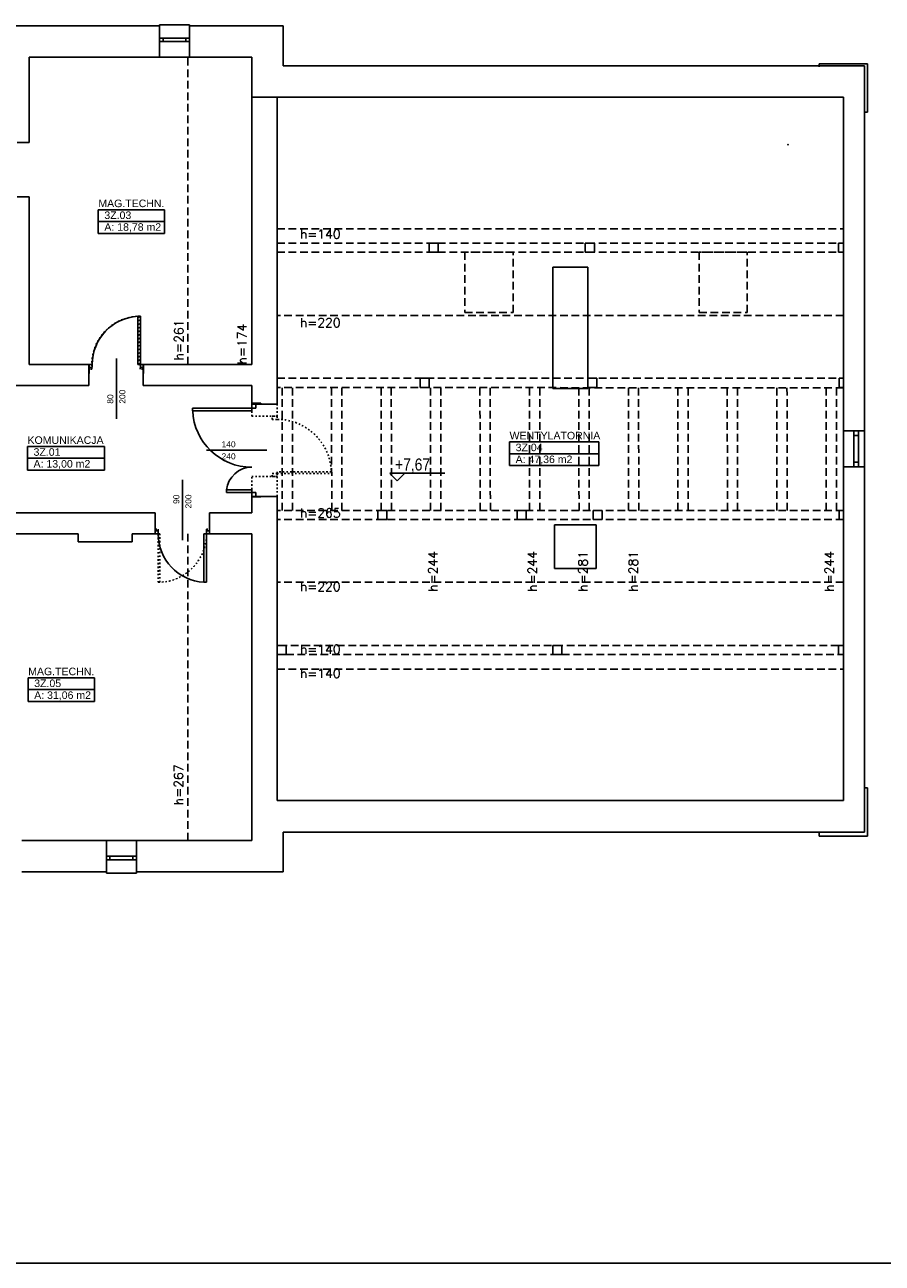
# Model space of a CAD drawing. Header units: inches. Extents: x 18535 to 24863, y 1480 to 5771.
# Tile 10 of 11: x 22434 to 23856, y 1480 to 3533. Entities that reach past the tile are written whole.
import ezdxf
from ezdxf.enums import TextEntityAlignment as Align

# ---------------------------------------------------------------- set-up
doc = ezdxf.new("R2010")
doc.units = ezdxf.units.IN
doc.header["$MEASUREMENT"] = 0
doc.linetypes.add('DASHED', pattern=[19.05, 12.7, -6.35])
doc.linetypes.add('Przerywana', pattern=[6, 2.5, -3.5])
for name, color, linetype in [('_T opisy', 7, 'Continuous'), ('_T sciany', 7, 'Continuous'), ('AA_OPIS_009', 7, 'Continuous'), ('AA_PRZ SCIANY ISTNIEJĄCE', 7, 'Continuous'), ('AA_PRZ_SCIANY_030', 7, 'Continuous'), ('AA_PRZERYWANE', 7, 'Continuous'), ('AA_STOLARKA DRZW_009', 7, 'Continuous'), ('AA_WIDOK_009', 7, 'Continuous'), ('ArchiCAD', 7, 'Continuous'), ('Window-Door Markers', 7, 'Continuous')]:
    doc.layers.add(name, color=color, linetype=linetype)
doc.styles.add('GENERATED_STYLE_1', font='txt')
doc.styles.add('GENERATED_STYLE_2', font='arial.ttf')
doc.styles.add('GENERATED_STYLE_6', font='romans.shx')
doc.styles.add('GENERATED_STYLE_7', font='txt')
doc.styles.get("Standard").update_dxf_attribs({"font": 'txt', "bigfont": 'BIGFONT.SHX'})

# ---------------------------------------------------------------- blocks, each defined once
blk = doc.blocks.new('MAG.TECHN._3Z.05_126', base_point=(22494.5, 2440.4))
at = {"layer": '_T sciany', "color": 160, "linetype": 'Continuous'}
for p, q in [((22439.7, 2450.2), (22439.7, 2411)), ((22439.7, 2450.2), (22549.4, 2450.2)), ((22549.4, 2450.2), (22549.4, 2411)), ((22439.7, 2430.6), (22549.4, 2430.6)), ((22439.7, 2411), (22549.4, 2411))]:
    blk.add_line(p, q, dxfattribs=at)
at = {"color": 0}
for tag in ['floor_f', 'ROOM_PERIM', 'ROOM_WALLS_SURF', 'ROOM_DOORS_SURF', 'ROOM_WINDS_SURF', 'ROOM_BASELEV', 'ROOM_HEIGHT', 'ROOM_NET_AREA', 'ROOM_REDUCED_AREA', 'ROOM_CALC_AREA', 'ROOM_VOLUME']:
    blk.add_attdef(tag, text='', height=200, dxfattribs=at).set_placement((22494.5, 2383.3), align=Align.BOTTOM_LEFT)
at = {"layer": '_T sciany', "color": 160, "style": 'GENERATED_STYLE_2'}
for tag, p in [('ROOM_NAME', (22439.7, 2467)), ('ROOM_NUMBER', (22449.7, 2447.4)), ('ROOM_AREA', (22449.7, 2427.7))]:
    blk.add_attdef(tag, text='', height=12.5, dxfattribs=at).set_placement(p, align=Align.TOP_LEFT)
blk = doc.blocks.new('MAG.TECHN._3Z.03_127', base_point=(22610.8, 3216.2))
at = {"layer": '_T sciany', "color": 160, "linetype": 'Continuous'}
for p, q in [((22556, 3226.1), (22556, 3186.8)), ((22556, 3226.1), (22665.6, 3226.1)), ((22665.6, 3226.1), (22665.6, 3186.8)), ((22556, 3206.4), (22665.6, 3206.4)), ((22556, 3186.8), (22665.6, 3186.8))]:
    blk.add_line(p, q, dxfattribs=at)
at = {"color": 0}
for tag in ['floor_f', 'ROOM_PERIM', 'ROOM_WALLS_SURF', 'ROOM_DOORS_SURF', 'ROOM_WINDS_SURF', 'ROOM_BASELEV', 'ROOM_HEIGHT', 'ROOM_NET_AREA', 'ROOM_REDUCED_AREA', 'ROOM_CALC_AREA', 'ROOM_VOLUME']:
    blk.add_attdef(tag, text='', height=200, dxfattribs=at).set_placement((22610.8, 3159.1), align=Align.BOTTOM_LEFT)
at = {"layer": '_T sciany', "color": 160, "style": 'GENERATED_STYLE_2'}
for tag, p in [('ROOM_NAME', (22556, 3242.8)), ('ROOM_NUMBER', (22566, 3223.2)), ('ROOM_AREA', (22566, 3203.6))]:
    blk.add_attdef(tag, text='', height=12.5, dxfattribs=at).set_placement(p, align=Align.TOP_LEFT)
blk = doc.blocks.new('WENTYLATORNIA_3Z.04_129', base_point=(23311.8, 2831.3))
at = {"layer": '_T sciany', "color": 160, "linetype": 'Continuous'}
for p, q in [((23237.8, 2841.1), (23237.8, 2801.9)), ((23237.8, 2841.1), (23385.8, 2841.1)), ((23385.8, 2841.1), (23385.8, 2801.9)), ((23237.8, 2821.5), (23385.8, 2821.5)), ((23237.8, 2801.9), (23385.8, 2801.9))]:
    blk.add_line(p, q, dxfattribs=at)
at = {"color": 0}
for tag in ['floor_f', 'ROOM_PERIM', 'ROOM_WALLS_SURF', 'ROOM_DOORS_SURF', 'ROOM_WINDS_SURF', 'ROOM_BASELEV', 'ROOM_HEIGHT', 'ROOM_NET_AREA', 'ROOM_REDUCED_AREA', 'ROOM_CALC_AREA', 'ROOM_VOLUME']:
    blk.add_attdef(tag, text='', height=200, dxfattribs=at).set_placement((23311.8, 2774.2), align=Align.BOTTOM_LEFT)
at = {"layer": '_T sciany', "color": 160, "style": 'GENERATED_STYLE_2'}
for tag, p in [('ROOM_NAME', (23237.8, 2857.9)), ('ROOM_NUMBER', (23247.8, 2838.3)), ('ROOM_AREA', (23247.8, 2818.6))]:
    blk.add_attdef(tag, text='', height=12.5, dxfattribs=at).set_placement(p, align=Align.TOP_LEFT)
blk = doc.blocks.new('KOMUNIKACJA_3Z.01_130', base_point=(22502.3, 2823.8))
at = {"layer": '_T sciany', "color": 160, "linetype": 'Continuous'}
for p, q in [((22438.6, 2833.6), (22438.6, 2794.3)), ((22438.6, 2833.6), (22566.1, 2833.6)), ((22566.1, 2833.6), (22566.1, 2794.3)), ((22438.6, 2814), (22566.1, 2814)), ((22438.6, 2794.3), (22566.1, 2794.3))]:
    blk.add_line(p, q, dxfattribs=at)
at = {"color": 0}
for tag in ['floor_f', 'ROOM_PERIM', 'ROOM_WALLS_SURF', 'ROOM_DOORS_SURF', 'ROOM_WINDS_SURF', 'ROOM_BASELEV', 'ROOM_HEIGHT', 'ROOM_NET_AREA', 'ROOM_REDUCED_AREA', 'ROOM_CALC_AREA', 'ROOM_VOLUME']:
    blk.add_attdef(tag, text='', height=200, dxfattribs=at).set_placement((22502.3, 2766.6), align=Align.BOTTOM_LEFT)
at = {"layer": '_T sciany', "color": 160, "style": 'GENERATED_STYLE_2'}
for tag, p in [('ROOM_NAME', (22438.6, 2850.4)), ('ROOM_NUMBER', (22448.6, 2830.7)), ('ROOM_AREA', (22448.6, 2811.1))]:
    blk.add_attdef(tag, text='', height=12.5, dxfattribs=at).set_placement(p, align=Align.TOP_LEFT)
blk = doc.blocks.new('D1 65_369')
at = {"color": 140, "linetype": 'Continuous'}
for p, q in [((40, 80), (35.555, 80)), ((35.555, 0), (35.555, 80)), ((40, 0), (40, 80)), ((-45, 0), (-40, 0)), ((-45, -5), (-45, 0)), ((-40, 0), (-40, -5)), ((40, 0), (35.555, 0)), ((45, 0), (40, 0)), ((40, 0), (40, -5)), ((45, -5), (45, 0)), ((-40, -5), (-45, -5)), ((40, -5), (45, -5))]:
    blk.add_line(p, q, dxfattribs=at)
blk.add_arc((40, 0), 80, 93.180227, 180, dxfattribs=at)
blk = doc.blocks.new('Window-Door Marker - 70_94')
at = {"layer": 'ArchiCAD', "color": 0, "linetype": 'Continuous'}
blk.add_line((0, -90), (0, 10), dxfattribs=at)
blk = doc.blocks.new('WALL_633', base_point=(22540.9, 2969.5))
at = {"layer": '_T sciany', "color": 5, "linetype": 'Continuous'}
for p, q in [((22540.9, 2969.5), (22540.9, 2954.5)), ((22630.9, 2954.5), (22630.9, 2969.5))]:
    blk.add_line(p, q, dxfattribs=at)
at = {"layer": '_T sciany'}
blk.add_blockref('D1 65_369', (22585.9, 2969.5), dxfattribs=at)
at = {"layer": 'Window-Door Markers', "color": 140}
ref = blk.add_blockref('Window-Door Marker - 70_94', (22585.9, 2969.5), dxfattribs=at)
ref.add_attrib('AC_WIDO_A_SIZE', '80', dxfattribs={"color": 0, "height": 10, "rotation": 90, "style": 'GENERATED_STYLE_2'}).set_placement((22583.8, 2904.5), align=Align.BOTTOM_LEFT)
ref.add_attrib('AC_WIDO_B_SIZE', '200', dxfattribs={"color": 0, "height": 10, "rotation": 90, "style": 'GENERATED_STYLE_2'}).set_placement((22603.8, 2904.5), align=Align.BOTTOM_LEFT)
blk = doc.blocks.new('D1 65_429')
at = {"color": 140, "linetype": 'Continuous'}
for p, q in [((40, 80), (35.555, 80)), ((35.555, 0), (35.555, 80)), ((40, 0), (40, 80)), ((-45, 0), (-40, 0)), ((-45, -5), (-45, 0)), ((-40, 0), (-40, -5)), ((40, 0), (35.555, 0)), ((45, 0), (40, 0)), ((40, 0), (40, -5)), ((45, -5), (45, 0)), ((-40, -5), (-45, -5)), ((40, -5), (45, -5))]:
    blk.add_line(p, q, dxfattribs=at)
blk.add_arc((40, 0), 80, 93.180227, 180, dxfattribs=at)
blk = doc.blocks.new('Window-Door Marker - 70_4168')
at = {"layer": 'ArchiCAD', "color": 0, "linetype": 'Continuous'}
blk.add_line((0, 75), (0, -25), dxfattribs=at)
blk = doc.blocks.new('WALL_726', base_point=(22650.3, 2703.6))
at = {"layer": '_T sciany', "color": 5, "linetype": 'Continuous'}
for p, q in [((22650.3, 2703.6), (22650.3, 2688.6)), ((22740.3, 2688.6), (22740.3, 2703.6))]:
    blk.add_line(p, q, dxfattribs=at)
at = {"layer": '_T sciany', "xscale": -1, "rotation": 180}
blk.add_blockref('D1 65_429', (22695.3, 2688.6), dxfattribs=at)
at = {"layer": 'Window-Door Markers', "color": 140}
ref = blk.add_blockref('Window-Door Marker - 70_4168', (22695.3, 2703.6), dxfattribs=at)
ref.add_attrib('AC_WIDO_A_SIZE', '90', dxfattribs={"color": 0, "height": 10, "rotation": 90, "style": 'GENERATED_STYLE_2'}).set_placement((22693.3, 2738.4), align=Align.BOTTOM_LEFT)
ref.add_attrib('AC_WIDO_B_SIZE', '200', dxfattribs={"color": 0, "height": 10, "rotation": 90, "style": 'GENERATED_STYLE_2'}).set_placement((22713.3, 2730.8), align=Align.BOTTOM_LEFT)
blk = doc.blocks.new('D2 65_416')
at = {"color": 140, "linetype": 'Continuous'}
for p, q in [((-70, 98), (-65.555, 98)), ((-70, 0), (-70, 98)), ((-65.555, 0), (-65.555, 98)), ((70, 42), (65.555, 42)), ((65.555, 0), (65.555, 42)), ((70, 0), (70, 42)), ((-77, 0), (-70, 0)), ((-77, -7), (-77, 0)), ((-70, 0), (-70, -7)), ((-70, 0), (-65.555, 0)), ((70, 0), (65.555, 0)), ((77, 0), (70, 0)), ((70, 0), (70, -7)), ((77, -7), (77, 0)), ((-70, -7), (-77, -7)), ((70, -7), (77, -7))]:
    blk.add_line(p, q, dxfattribs=at)
for centre, radius, start, end in [((-70, 0), 98, 0, 87.403007), ((70, 0), 42, 96.041315, 180)]:
    blk.add_arc(centre, radius, start, end, dxfattribs=at)
blk = doc.blocks.new('Window-Door Marker - 70_4400')
at = {"layer": 'ArchiCAD', "color": 140, "linetype": 'Continuous'}
blk.add_line((0, -90), (0, 10), dxfattribs=at)
blk = doc.blocks.new('WALL_730', base_point=(22810.3, 2905.5))
at = {"layer": '_T sciany'}
h = blk.add_hatch(dxfattribs=at)
h.set_pattern_fill('ANSI31', color=5, style=0, pattern_type=2)
h.set_pattern_definition([(45, (0, 0), (-2.24506403, 2.24506403), [])])
h.paths.add_polyline_path([(22825.3, 2905.5), (22810.3, 2905.5), (22810.3, 2904.3), (22825.3, 2904.3)], flags=0)
at = {"layer": '_T sciany', "color": 5, "linetype": 'Continuous'}
for p, q in [((22810.3, 2905.5), (22810.3, 2904.3)), ((22825.3, 2905.5), (22810.3, 2905.5)), ((22810.3, 2904.3), (22825.3, 2904.3)), ((22825.3, 2904.3), (22825.3, 2905.5))]:
    blk.add_line(p, q, dxfattribs=at)
at = {"layer": '_T sciany', "xscale": -1, "rotation": 90}
blk.add_blockref('D2 65_416', (22810.3, 2827.3), dxfattribs=at)
at = {"layer": 'Window-Door Markers'}
ref = blk.add_blockref('Window-Door Marker - 70_4400', (22825.3, 2827.3), dxfattribs=dict(at, rotation=270))
ref.add_attrib('AC_WIDO_A_SIZE', '140', dxfattribs={"color": 255, "height": 10, "style": 'GENERATED_STYLE_2'}).set_placement((22760.3, 2829.3), align=Align.BOTTOM_LEFT)
ref.add_attrib('AC_WIDO_B_SIZE', '240', dxfattribs={"color": 255, "height": 10, "style": 'GENERATED_STYLE_2'}).set_placement((22760.3, 2809.3), align=Align.BOTTOM_LEFT)
blk = doc.blocks.new('WALL_731', base_point=(22810.3, 2750.5))
at = {"layer": '_T sciany', "color": 5, "linetype": 'Continuous'}
blk.add_line((22810.3, 2750.3), (22825.3, 2750.3), dxfattribs=at)

msp = doc.modelspace()

# ---------------------------------------------------------------- linework, layer by layer
at = {"layer": '_T sciany', "color": 150, "linetype": 'Continuous'}
for p, q in [((23051.6, 2776.6), (23039.2, 2789)), ((23039.3, 2789.3), (23130.4, 2789.3)), ((23051.6, 2776.6), (23064.4, 2789.4))]:
    msp.add_line(p, q, dxfattribs=at)
at = {"layer": '_T sciany', "color": 71}
msp.add_point((23699.5, 3333.9), dxfattribs=at)
msp.add_point((23699.5, 3333.9), dxfattribs=at)
at = {"layer": 'AA_PRZ SCIANY ISTNIEJĄCE', "color": 150, "linetype": 'Continuous'}
msp.add_line((24834.8, 1479.9), (18803, 1479.9), dxfattribs=at)
at = {"layer": 'AA_PRZ_SCIANY_030', "color": 1, "linetype": 'Continuous'}
for p, q in [((22352.8, 3530.6), (22657.3, 3530.6)), ((22657.3, 3520.6), (22657.3, 3530.6)), ((22657.3, 3520.6), (22657.3, 3520.6)), ((22657.3, 3520.6), (22657.3, 3510.6)), ((22657.3, 3510.6), (22657.3, 3504.6)), ((22707.3, 3520.6), (22707.3, 3530.6)), ((22707.3, 3530.6), (22862.3, 3530.6)), ((22707.3, 3520.6), (22707.3, 3520.6)), ((22707.3, 3520.6), (22707.3, 3510.6)), ((22707.3, 3510.6), (22707.3, 3504.6)), ((22862.3, 3530.6), (22862.3, 3464.6)), ((22657.3, 3504.6), (22657.3, 3504.6)), ((22657.3, 3504.6), (22657.3, 3478.6)), ((22707.3, 3504.6), (22707.3, 3504.6)), ((22707.3, 3504.6), (22707.3, 3478.6)), ((22441.3, 3478.6), (22657.3, 3478.6)), ((22441.3, 3337.6), (22441.3, 3478.6)), ((22707.3, 3478.6), (22810.3, 3478.6)), ((22810.3, 3478.6), (22810.3, 3412.6)), ((22862.3, 3464.6), (23826.3, 3464.6)), ((23826.3, 3464.6), (23826.3, 2859.6)), ((22810.3, 3412.6), (23791.3, 3412.6)), ((22810.3, 2969.6), (22810.3, 3412.6)), ((22852.3, 3412.6), (22852.3, 2904)), ((23791.3, 3412.6), (23791.3, 2859.6)), ((22421.3, 3337.6), (22441.3, 3337.6)), ((22421.3, 3247.6), (22441.3, 3247.6)), ((22441.3, 2969.6), (22441.3, 3247.6)), ((23119.3, 3170.6), (23104.3, 3170.6)), ((23104.3, 3170.6), (23104.3, 3155.6)), ((23119.3, 3155.6), (23119.3, 3170.6)), ((23378.3, 3170.6), (23363.3, 3170.6)), ((23363.3, 3170.6), (23363.3, 3155.6)), ((23378.3, 3155.6), (23378.3, 3170.6)), ((23791.3, 3170.6), (23783.3, 3170.6)), ((23783.3, 3170.6), (23783.3, 3155.6)), ((23791.3, 3155.6), (23791.3, 3170.6)), ((23104.3, 3155.6), (23119.3, 3155.6)), ((23363.3, 3155.6), (23378.3, 3155.6)), ((23783.3, 3155.6), (23791.3, 3155.6)), ((23309.3, 3130.6), (23367.3, 3130.6)), ((23309.3, 2929.6), (23309.3, 3130.6)), ((23367.3, 3130.6), (23367.3, 2929.6)), ((22441.3, 2969.6), (22540.3, 2969.6)), ((22540.3, 2969.6), (22540.3, 2934.6)), ((22630.3, 2969.6), (22630.3, 2934.6)), ((22630.3, 2969.6), (22810.3, 2969.6)), ((23104.3, 2946.6), (23089.3, 2946.6)), ((23089.3, 2946.6), (23089.3, 2931.6)), ((23104.3, 2931.6), (23104.3, 2946.6)), ((23382.3, 2946.6), (23367.3, 2946.6)), ((23367.3, 2946.6), (23367.3, 2931.6)), ((23382.3, 2931.6), (23382.3, 2946.6)), ((23784.3, 2931.6), (23784.3, 2946.6)), ((23784.3, 2946.6), (23791.3, 2946.6)), ((23791.3, 2946.6), (23791.3, 2931.6)), ((22540.3, 2934.6), (22194.3, 2934.6)), ((22810.3, 2934.6), (22630.3, 2934.6)), ((22810.3, 2904), (22810.3, 2934.6)), ((23089.3, 2931.6), (23104.3, 2931.6)), ((23367.3, 2929.6), (23309.3, 2929.6)), ((23367.3, 2931.6), (23382.3, 2931.6)), ((23791.3, 2931.6), (23784.3, 2931.6)), ((22810.3, 2904), (22852.3, 2904)), ((23791.3, 2859.6), (23826.3, 2859.6)), ((23791.3, 2799.6), (23826.3, 2799.6)), ((23791.3, 2799.6), (23791.3, 2246.6)), ((23826.3, 2799.6), (23826.3, 2194.6)), ((22810.3, 2750.5), (22852.3, 2750.5)), ((22810.3, 2723.6), (22810.3, 2750.5)), ((22852.3, 2750.5), (22852.3, 2246.6)), ((22194.3, 2723.6), (22650.3, 2723.6)), ((22650.3, 2688.6), (22650.3, 2723.6)), ((22740.3, 2688.6), (22740.3, 2723.6)), ((22740.3, 2723.6), (22810.3, 2723.6)), ((23034.3, 2727.7), (23019.3, 2727.7)), ((23019.3, 2727.7), (23019.3, 2712.7)), ((23019.3, 2712.7), (23034.3, 2712.7)), ((23034.3, 2712.7), (23034.3, 2727.7)), ((23250.3, 2712.7), (23250.3, 2727.7)), ((23250.3, 2727.7), (23265.3, 2727.7)), ((23265.3, 2712.7), (23250.3, 2712.7)), ((23265.3, 2727.7), (23265.3, 2712.7)), ((23376.3, 2712.7), (23376.3, 2727.7)), ((23376.3, 2727.7), (23391.3, 2727.7)), ((23391.3, 2712.7), (23376.3, 2712.7)), ((23391.3, 2727.7), (23391.3, 2712.7)), ((23784.3, 2712.7), (23784.3, 2727.7)), ((23784.3, 2727.7), (23791.3, 2727.7)), ((23791.3, 2712.7), (23784.3, 2712.7)), ((23791.3, 2727.7), (23791.3, 2712.7)), ((23312.3, 2703.6), (23381.3, 2703.6)), ((23312.3, 2631.6), (23312.3, 2703.6)), ((23381.3, 2703.6), (23381.3, 2631.6)), ((22522.3, 2688.6), (22385.3, 2688.6)), ((22522.3, 2675.6), (22522.3, 2688.6)), ((22612.3, 2675.6), (22522.3, 2675.6)), ((22650.3, 2688.6), (22612.3, 2688.6)), ((22612.3, 2688.6), (22612.3, 2675.6)), ((22810.3, 2688.6), (22740.3, 2688.6)), ((22810.3, 2246.6), (22810.3, 2688.6)), ((23381.3, 2631.6), (23312.3, 2631.6)), ((22852.3, 2488.6), (22852.3, 2503.6)), ((22852.3, 2503.6), (22867.3, 2503.6)), ((22867.3, 2488.6), (22852.3, 2488.6)), ((22867.3, 2503.6), (22867.3, 2488.6)), ((23309.3, 2488.6), (23309.3, 2503.6)), ((23309.3, 2503.6), (23324.3, 2503.6)), ((23324.3, 2488.6), (23309.3, 2488.6)), ((23324.3, 2503.6), (23324.3, 2488.6)), ((23783.3, 2488.6), (23783.3, 2503.6)), ((23783.3, 2503.6), (23791.3, 2503.6)), ((23791.3, 2488.6), (23783.3, 2488.6)), ((23791.3, 2503.6), (23791.3, 2488.6)), ((22810.3, 2246.6), (22810.3, 2180.6)), ((23791.3, 2246.6), (22852.3, 2246.6)), ((22569.3, 2180.6), (22429.4, 2180.6)), ((22569.3, 2154.6), (22569.3, 2180.6)), ((22810.3, 2180.6), (22619.3, 2180.6)), ((22619.3, 2154.6), (22619.3, 2180.6)), ((23826.3, 2194.6), (22862.3, 2194.6)), ((22862.3, 2194.6), (22862.3, 2128.6)), ((22569.3, 2148.6), (22569.3, 2154.6)), ((22569.3, 2154.6), (22569.3, 2154.6)), ((22569.3, 2138.6), (22569.3, 2148.6)), ((22569.3, 2138.6), (22569.3, 2138.6)), ((22569.3, 2138.6), (22569.3, 2128.6)), ((22619.3, 2148.6), (22619.3, 2154.6)), ((22619.3, 2154.6), (22619.3, 2154.6)), ((22619.3, 2138.6), (22619.3, 2148.6)), ((22619.3, 2138.6), (22619.3, 2138.6)), ((22619.3, 2138.6), (22619.3, 2128.6)), ((22569.3, 2128.6), (22429.4, 2128.6)), ((22862.3, 2128.6), (22619.3, 2128.6))]:
    msp.add_line(p, q, dxfattribs=at)
at = {"layer": 'AA_PRZ_SCIANY_030', "color": 1, "linetype": 'Przerywana'}
for p, q in [((22810.3, 2883.6), (22810.3, 2904)), ((22852.3, 2904), (22852.3, 2883.6)), ((22810.3, 2883.6), (22852.3, 2883.6)), ((22810.3, 2783.6), (22852.3, 2783.6)), ((22810.3, 2750.5), (22810.3, 2783.6)), ((22852.3, 2783.6), (22852.3, 2750.5))]:
    msp.add_line(p, q, dxfattribs=at)
at = {"layer": 'AA_PRZERYWANE', "color": 2, "linetype": 'DASHED'}
for p, q in [((22704.4, 2969.6), (22704.4, 3478.6)), ((22704.4, 2180.6), (22704.4, 2688.6))]:
    msp.add_line(p, q, dxfattribs=at)
at = {"layer": 'AA_PRZERYWANE', "color": 251, "linetype": 'DASHED'}
for p, q in [((22852.3, 3194.5), (23791.3, 3194.5)), ((22852.3, 3170.6), (23791.3, 3170.6)), ((22852.3, 3155.6), (23791.3, 3155.6)), ((23243.5, 3155.6), (23163.5, 3155.6)), ((23163.5, 3155.6), (23163.5, 3055.6)), ((23243.5, 3055.6), (23243.5, 3155.6)), ((23631.9, 3155.6), (23551.9, 3155.6)), ((23551.9, 3155.6), (23551.9, 3055.6)), ((23631.9, 3055.6), (23631.9, 3155.6)), ((23791.3, 3050.6), (22852.3, 3050.6)), ((23163.5, 3055.6), (23243.5, 3055.6)), ((23551.9, 3055.6), (23631.9, 3055.6)), ((22852.3, 2946.6), (23791.3, 2946.6)), ((23791.3, 2930.6), (22852.3, 2931.6)), ((22860.9, 2727.7), (22860.7, 2930.8)), ((22877.9, 2727.7), (22877.7, 2930.8)), ((22942.9, 2727.7), (22942.7, 2930.8)), ((22959.9, 2727.7), (22959.7, 2930.8)), ((23024.9, 2727.7), (23024.7, 2930.8)), ((23041.9, 2727.7), (23041.7, 2930.8)), ((23106.9, 2727.7), (23106.7, 2930.8)), ((23123.9, 2727.7), (23123.7, 2930.8)), ((23188.9, 2727.7), (23188.7, 2930.8)), ((23205.9, 2727.7), (23205.7, 2930.8)), ((23270.9, 2727.7), (23270.7, 2930.8)), ((23287.9, 2727.7), (23287.7, 2930.8)), ((23352.9, 2727.7), (23352.7, 2930.8)), ((23369.9, 2727.7), (23369.7, 2930.8)), ((23434.9, 2727.7), (23434.7, 2930.8)), ((23451.9, 2727.7), (23451.7, 2930.8)), ((23516.9, 2727.7), (23516.7, 2930.8)), ((23533.9, 2727.7), (23533.7, 2930.8)), ((23598.9, 2727.7), (23598.7, 2930.8)), ((23615.9, 2727.7), (23615.7, 2930.8)), ((23680.9, 2727.7), (23680.7, 2930.8)), ((23697.9, 2727.7), (23697.7, 2930.8)), ((23762.9, 2727.7), (23762.7, 2930.8)), ((23779.9, 2727.7), (23779.7, 2930.8)), ((23791.3, 2727.7), (22852.3, 2727.7)), ((23791.3, 2712.7), (22852.3, 2712.7)), ((23791.3, 2608.6), (22852.3, 2608.6)), ((23783.3, 2503.6), (22867.3, 2503.6)), ((22867.3, 2488.6), (23783.3, 2488.6)), ((22852.3, 2464.6), (23791.3, 2464.6))]:
    msp.add_line(p, q, dxfattribs=at)
at = {"layer": 'AA_STOLARKA DRZW_009', "color": 2, "linetype": 'Continuous'}
for p, q in [((22663.3, 3510.6), (22657.3, 3510.6)), ((22657.3, 3510.6), (22657.3, 3504.6)), ((22701.3, 3510.6), (22663.3, 3510.6)), ((22663.3, 3504.6), (22663.3, 3510.6)), ((22701.3, 3510.6), (22707.3, 3510.6)), ((22701.3, 3504.6), (22701.3, 3510.6)), ((22707.3, 3510.6), (22707.3, 3504.6)), ((22657.3, 3504.6), (22707.3, 3504.6)), ((22657.3, 3504.6), (22663.3, 3504.6)), ((22707.3, 3504.6), (22701.3, 3504.6)), ((23808.3, 2799.6), (23808.3, 2859.6)), ((23808.3, 2859.6), (23816.3, 2859.6)), ((23808.3, 2851.6), (23808.3, 2859.6)), ((23808.3, 2859.6), (23816.3, 2859.6)), ((23816.3, 2859.6), (23816.3, 2799.6)), ((23816.3, 2859.6), (23816.3, 2851.6)), ((23816.3, 2851.6), (23808.3, 2851.6)), ((23808.3, 2799.6), (23808.3, 2807.6)), ((23808.3, 2807.6), (23816.3, 2807.6)), ((23816.3, 2799.6), (23808.3, 2799.6)), ((23816.3, 2799.6), (23808.3, 2799.6)), ((23816.3, 2807.6), (23816.3, 2799.6)), ((22619.3, 2154.6), (22569.3, 2154.6)), ((22569.3, 2148.6), (22569.3, 2154.6)), ((22569.3, 2154.6), (22575.3, 2154.6)), ((22575.3, 2148.6), (22569.3, 2148.6)), ((22575.3, 2154.6), (22575.3, 2148.6)), ((22575.3, 2148.6), (22613.3, 2148.6)), ((22619.3, 2154.6), (22613.3, 2154.6)), ((22613.3, 2154.6), (22613.3, 2148.6)), ((22613.3, 2148.6), (22619.3, 2148.6)), ((22619.3, 2148.6), (22619.3, 2154.6))]:
    msp.add_line(p, q, dxfattribs=at)
at = {"layer": 'AA_STOLARKA DRZW_009', "color": 2, "linetype": 'Przerywana'}
for p, q in [((22625.3, 3049.6), (22622.8, 3049.6)), ((22622.8, 3049.6), (22622.8, 2969.6)), ((22625.3, 2969.6), (22625.3, 3049.6)), ((22540.3, 2961.6), (22540.3, 2969.6)), ((22540.3, 2969.6), (22545.3, 2969.6)), ((22545.3, 2961.6), (22540.3, 2961.6)), ((22545.3, 2969.6), (22545.3, 2961.6)), ((22622.8, 2969.6), (22625.3, 2969.6)), ((22625.3, 2961.6), (22625.3, 2969.6)), ((22625.3, 2969.6), (22630.3, 2969.6)), ((22630.3, 2961.6), (22625.3, 2961.6)), ((22630.3, 2969.6), (22630.3, 2961.6)), ((22844.3, 2878.6), (22844.3, 2883.6)), ((22844.3, 2883.6), (22852.3, 2883.6)), ((22852.3, 2878.6), (22844.3, 2878.6)), ((22852.3, 2883.6), (22852.3, 2878.6)), ((22844.3, 2783.6), (22844.3, 2788.6)), ((22844.3, 2788.6), (22852.3, 2788.6)), ((22852.3, 2783.6), (22844.3, 2783.6)), ((22852.3, 2791.4), (22852.3, 2788.6)), ((22942.3, 2791.4), (22852.3, 2791.4)), ((22852.3, 2788.6), (22852.3, 2783.6)), ((22852.3, 2788.6), (22942.3, 2788.6)), ((22942.3, 2788.6), (22942.3, 2791.4)), ((22650.3, 2688.6), (22650.3, 2696.6)), ((22650.3, 2696.6), (22655.3, 2696.6)), ((22655.3, 2696.6), (22655.3, 2688.6)), ((22735.3, 2688.6), (22735.3, 2696.6)), ((22735.3, 2696.6), (22740.3, 2696.6)), ((22740.3, 2696.6), (22740.3, 2688.6)), ((22655.3, 2688.6), (22650.3, 2688.6)), ((22657.8, 2688.6), (22655.3, 2688.6)), ((22655.3, 2688.6), (22655.3, 2608.6)), ((22657.8, 2608.6), (22657.8, 2688.6)), ((22740.3, 2688.6), (22735.3, 2688.6)), ((22655.3, 2608.6), (22657.8, 2608.6))]:
    msp.add_line(p, q, dxfattribs=at)
for centre, radius, start, end in [((22625.3, 2969.6), 80, 90, 180), ((22852.3, 2788.6), 90, 0, 90), ((22655.3, 2688.6), 80, 270, 360)]:
    msp.add_arc(centre, radius, start, end, dxfattribs=at)
at = {"layer": 'AA_WIDOK_009', "color": 251, "linetype": 'Continuous'}
for p, q in [((22657.3, 3530.6), (22657.3, 3532.6)), ((22657.3, 3532.6), (22707.3, 3532.6)), ((22707.3, 3530.6), (22707.3, 3532.6)), ((22657.3, 3478.6), (22707.3, 3478.6)), ((23831.3, 3467.6), (23751.3, 3467.6)), ((23751.3, 3467.6), (23751.3, 3462.6)), ((23831.3, 3462.6), (23831.3, 3467.6)), ((23831.3, 3387.6), (23831.3, 3462.6)), ((23826.3, 3387.6), (23831.3, 3387.6)), ((23791.3, 2859.6), (23791.3, 2799.6)), ((23826.3, 2799.6), (23826.3, 2859.6)), ((23826.3, 2267.6), (23831.3, 2267.6)), ((23831.3, 2267.6), (23831.3, 2192.6)), ((22619.3, 2180.6), (22569.3, 2180.6)), ((23751.3, 2187.6), (23751.3, 2192.6)), ((23831.3, 2187.6), (23751.3, 2187.6)), ((23831.3, 2192.6), (23831.3, 2187.6)), ((22569.3, 2128.6), (22569.3, 2126.6)), ((22619.3, 2126.6), (22569.3, 2126.6)), ((22619.3, 2128.6), (22619.3, 2126.6))]:
    msp.add_line(p, q, dxfattribs=at)

# ---------------------------------------------------------------- block references
at = {"layer": '_T sciany', "color": 254, "linetype": 'Continuous'}
ref = msp.add_blockref('MAG.TECHN._3Z.03_127', (22610.8, 3216.2), dxfattribs=at)
ref.add_attrib('ROOM_NAME', 'MAG.TECHN.', dxfattribs={"color": 160, "linetype": 'Continuous', "height": 12.5, "style": 'GENERATED_STYLE_2'}).set_placement((22556, 3242.8), align=Align.TOP_LEFT)
ref.add_attrib('ROOM_NUMBER', '3Z.03', dxfattribs={"color": 160, "linetype": 'Continuous', "height": 12.5, "style": 'GENERATED_STYLE_2'}).set_placement((22566, 3223.2), align=Align.TOP_LEFT)
ref.add_attrib('ROOM_AREA', 'A: 18,78 m2', dxfattribs={"color": 160, "linetype": 'Continuous', "height": 12.5, "style": 'GENERATED_STYLE_2'}).set_placement((22566, 3203.6), align=Align.TOP_LEFT)
at = {"layer": '_T sciany', "color": 5}
for name, p in [('WALL_633', (22540.9, 2969.5)), ('WALL_730', (22810.3, 2905.5)), ('WALL_726', (22650.3, 2703.6)), ('WALL_731', (22810.3, 2750.5))]:
    msp.add_blockref(name, p, dxfattribs=at)
at = {"layer": '_T sciany', "color": 254, "linetype": 'Continuous'}
ref = msp.add_blockref('WENTYLATORNIA_3Z.04_129', (23311.8, 2831.3), dxfattribs=at)
ref.add_attrib('ROOM_NAME', 'WENTYLATORNIA', dxfattribs={"color": 160, "linetype": 'Continuous', "height": 12.5, "style": 'GENERATED_STYLE_2'}).set_placement((23237.8, 2857.9), align=Align.TOP_LEFT)
ref.add_attrib('ROOM_NUMBER', '3Z.04', dxfattribs={"color": 160, "linetype": 'Continuous', "height": 12.5, "style": 'GENERATED_STYLE_2'}).set_placement((23247.8, 2838.3), align=Align.TOP_LEFT)
ref.add_attrib('ROOM_AREA', 'A: 47,36 m2', dxfattribs={"color": 160, "linetype": 'Continuous', "height": 12.5, "style": 'GENERATED_STYLE_2'}).set_placement((23247.8, 2818.6), align=Align.TOP_LEFT)
ref = msp.add_blockref('KOMUNIKACJA_3Z.01_130', (22502.3, 2823.8), dxfattribs=at)
ref.add_attrib('ROOM_NAME', 'KOMUNIKACJA', dxfattribs={"color": 160, "linetype": 'Continuous', "height": 12.5, "style": 'GENERATED_STYLE_2'}).set_placement((22438.6, 2850.4), align=Align.TOP_LEFT)
ref.add_attrib('ROOM_NUMBER', '3Z.01', dxfattribs={"color": 160, "linetype": 'Continuous', "height": 12.5, "style": 'GENERATED_STYLE_2'}).set_placement((22448.6, 2830.7), align=Align.TOP_LEFT)
ref.add_attrib('ROOM_AREA', 'A: 13,00 m2', dxfattribs={"color": 160, "linetype": 'Continuous', "height": 12.5, "style": 'GENERATED_STYLE_2'}).set_placement((22448.6, 2811.1), align=Align.TOP_LEFT)
ref = msp.add_blockref('MAG.TECHN._3Z.05_126', (22494.5, 2440.4), dxfattribs=at)
ref.add_attrib('ROOM_NAME', 'MAG.TECHN.', dxfattribs={"color": 160, "linetype": 'Continuous', "height": 12.5, "style": 'GENERATED_STYLE_2'}).set_placement((22439.7, 2467), align=Align.TOP_LEFT)
ref.add_attrib('ROOM_NUMBER', '3Z.05', dxfattribs={"color": 160, "linetype": 'Continuous', "height": 12.5, "style": 'GENERATED_STYLE_2'}).set_placement((22449.7, 2447.4), align=Align.TOP_LEFT)
ref.add_attrib('ROOM_AREA', 'A: 31,06 m2', dxfattribs={"color": 160, "linetype": 'Continuous', "height": 12.5, "style": 'GENERATED_STYLE_2'}).set_placement((22449.7, 2427.7), align=Align.TOP_LEFT)

# ---------------------------------------------------------------- texts
at = {"layer": '_T opisy', "color": 150, "insert": (23077, 2790), "char_height": 20, "attachment_point": 8, "style": 'GENERATED_STYLE_7'}
msp.add_mtext('\\A1;{\\fArial Narrow Europa Srodkowa|b0|i0|c0|p34;+7,67}', dxfattribs=at)
at = {"layer": 'AA_OPIS_009', "color": 2, "char_height": 15, "width": 397.636, "attachment_point": 1, "style": 'GENERATED_STYLE_6'}
for s, insert in [('\\A1;{\\Fromans.shx|c0;h=140}', (22890.1, 3193.1)), ('\\A1;{\\Fromans.shx|c0;h=220}', (22890.1, 3046.3)), ('\\A1;{\\Fromans.shx|c0;h=265}', (22890.1, 2731)), ('\\A1;{\\Fromans.shx|c0;h=220}', (22890.1, 2609)), ('\\A1;{\\Fromans.shx|c0;h=140}', (22890.1, 2505)), ('\\A1;{\\Fromans.shx|c0;h=140}', (22890.1, 2464.9))]:
    msp.add_mtext(s, dxfattribs=dict(at, insert=insert))
at = {"layer": 'AA_OPIS_009', "color": 2, "char_height": 15, "width": 397.636, "attachment_point": 1, "rotation": 90, "style": 'GENERATED_STYLE_6'}
for s, insert in [('\\A1;{\\Fromans.shx|c0;h=261}', (22682, 2976.5)), ('\\A1;{\\Fromans.shx|c0;h=174}', (22786.9, 2969.6)), ('\\A1;{\\Fromans.shx|c0;h=244}', (23103.2, 2592.8)), ('\\A1;{\\Fromans.shx|c0;h=244}', (23268.2, 2592.8)), ('\\A1;{\\Fromans.shx|c0;h=281}', (23352, 2592.8)), ('\\A1;{\\Fromans.shx|c0;h=281}', (23435.4, 2592.9)), ('\\A1;{\\Fromans.shx|c0;h=244}', (23760.4, 2592.8)), ('\\A1;{\\Fromans.shx|c0;h=267}', (22681.5, 2239.1))]:
    msp.add_mtext(s, dxfattribs=dict(at, insert=insert))

doc.saveas('drawing.dxf')
